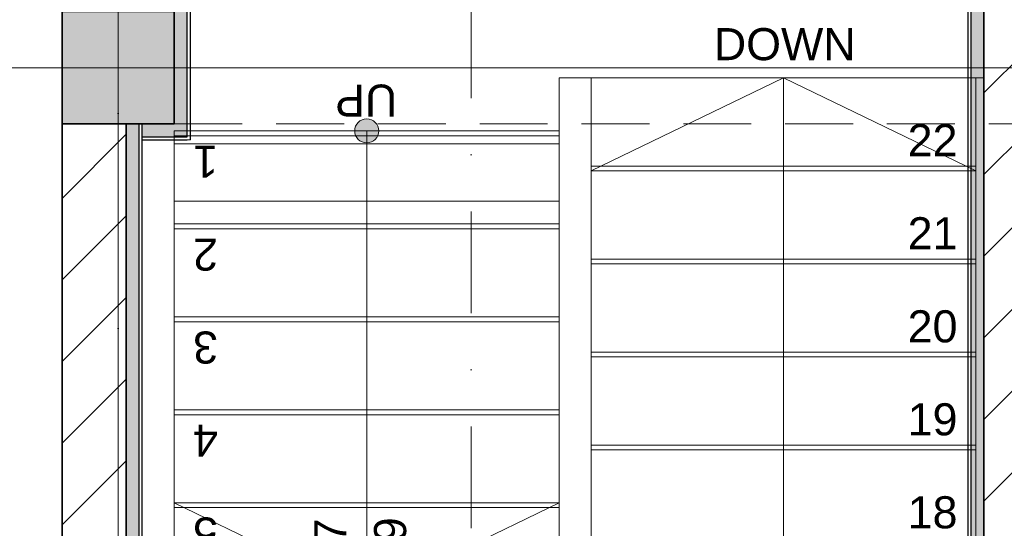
# Model space of a CAD drawing. Header units: millimetres. Extents: x 0 to 88385, y 0 to 41127.
# Tile 9 of 244: x 36924 to 39995, y 19227 to 20813. Entities that reach past the tile are written whole.
import ezdxf
from ezdxf import colors
from ezdxf.entities.mleader import LeaderData, LeaderLine
from ezdxf.enums import TextEntityAlignment as Align
from ezdxf.math import Vec2, Vec3

# ---------------------------------------------------------------- set-up
doc = ezdxf.new("R2010")
doc.units = ezdxf.units.MM
doc.header["$MEASUREMENT"] = 0
doc.linetypes.add('Dot & Dashed', pattern=[670.277762, 317.5, -176.388889, 0, -176.388874])
doc.linetypes.add('Hidden', pattern=[317.5, 211.666667, -105.833333])
for name, color, linetype in [('Marker - Section', 7, 'Continuous'), ('New_Structural - Bearing', 7, 'Continuous'), ('Structural - Bearing', 7, 'Continuous'), ('Structural - Grid', 7, 'Continuous'), ('Structural - Stair & Railing', 7, 'Continuous')]:
    doc.layers.add(name, color=color, linetype=linetype)
for name, color, linetype, lineweight, true_color in [('Marker - Section_Pen_No__108', 7, 'Continuous', 13, 0xfd8379), ('New_Structural - Bearing_Pen_No__255', 7, 'Continuous', 13, 0xe8e8e8), ('New_Structural - Bearing_Pen_No__5', 7, 'Continuous', 25, 0x40a5ff), ('New_Structural - Bearing_Pen_No__57', 7, 'Continuous', 25, 0xdcd214), ('Structural - Bearing_Pen_No__161', 7, 'Continuous', 13, 0x6a6a6a), ('Structural - Bearing_Pen_No__28', 7, 'Continuous', 35, 0xa80f02), ('Structural - Bearing_Pen_No__81', 7, 'Continuous', 20, 0x6a6a6a), ('Structural - Grid_Pen_No__81', 7, 'Continuous', 20, 0x6a6a6a), ('Structural - Stair & Railing_Pen_No__61', 7, 'Continuous', 20, 0x6a6a6a), ('Structural - Stair & Railing_Pen_No__71', 171, 'Continuous', 20, 0xaaaaff)]:
    doc.layers.add(name, color=color, linetype=linetype, lineweight=lineweight, true_color=true_color)
for name, color, linetype, lineweight in [('New_Structural - Bearing_Pen_No__1', 7, 'Continuous', 13), ('Structural - Bearing_Pen_No__1', 7, 'Continuous', 13), ('Structural - Bearing_Pen_No__20', 1, 'Continuous', 0), ('Structural - Bearing_Pen_No__27', 7, 'Continuous', 35), ('Structural - Stair & Railing_Pen_No__101', 252, 'Continuous', 13)]:
    doc.layers.add(name, color=color, linetype=linetype, lineweight=lineweight)
doc.styles.add('GENERATED_STYLE_1', font='arial.ttf')
doc.styles.add('GENERATED_STYLE_2', font='txt')
doc.styles.get("Standard").update_dxf_attribs({"font": 'sylfaen.ttf'})
pattern_1 = [(45, (0, 0), (-127.2792, 127.2792), [])]

# ---------------------------------------------------------------- blocks, each defined once
blk = doc.blocks.new('Slab_1', base_point=(2744.3, 12903.1))
at = {"layer": 'Structural - Bearing_Pen_No__1', "color": 7, "linetype": 'Continuous', "lineweight": 13, "flags": 128}
for points in [[(2744.3, 12903.1), (2744.3, 39238), (-9233.8, 39238), (-16833.8, 39238), (-23183.8, 39238), (-23183.8, 32838), (-47183.8, 32838), (-47183.8, 12903.1)], [(-44309.6, 16241.1), (-46833.8, 16241.1), (-46833.8, 20426.1), (-45633.8, 20426.1), (-45633.8, 20631.1), (-44309.6, 20631.1)]]:
    blk.add_lwpolyline(points, close=True, dxfattribs=at)
blk = doc.blocks.new('Stair_2')
at = {"layer": 'Structural - Stair & Railing_Pen_No__71', "linetype": 'Continuous', "lineweight": 20, "true_color": 0xaaaaff}
blk.add_hatch(color=161, dxfattribs=at).paths.add_polyline_path([(-46271.3, 20466.1, 1), (-46196.3, 20466.1, 1)])
at = {"layer": 'Structural - Stair & Railing_Pen_No__61', "color": 251, "linetype": 'Continuous', "lineweight": 20, "true_color": 0x6a6a6a}
for p, q in [((-44334.2, 20631.1), (-45534.2, 20631.1)), ((-45534.2, 20631.1), (-45534.2, 17441.1)), ((-44334.2, 20631.1), (-45534.2, 20631.1)), ((-45534.2, 20631.1), (-45534.2, 20341.1)), ((-44934.2, 20631.1), (-45534.2, 20341.1)), ((-44934.2, 20341.1), (-44934.2, 20631.1)), ((-44334.2, 20341.1), (-44934.2, 20631.1)), ((-44334.2, 17441.1), (-44334.2, 20631.1)), ((-44334.2, 20341.1), (-44334.2, 20631.1)), ((-45633.8, 20466.1), (-46833.8, 20466.1)), ((-46833.8, 20466.1), (-46833.8, 20176.1)), ((-46833.8, 20451.1), (-45633.8, 20451.1)), ((-46233.8, 20466.1), (-46233.8, 20176.1)), ((-45633.8, 20176.1), (-45633.8, 20466.1)), ((-46833.8, 20426.1), (-46833.8, 17566.1)), ((-45633.8, 20426.1), (-46833.8, 20426.1)), ((-45633.8, 17566.1), (-45633.8, 20426.1)), ((-44334.2, 20356.1), (-45534.2, 20356.1)), ((-44334.2, 20341.1), (-45534.2, 20341.1)), ((-45534.2, 20341.1), (-45534.2, 20051.1)), ((-45534.2, 20341.1), (-44334.2, 20341.1)), ((-44934.2, 17441.1), (-44934.2, 20341.1)), ((-44334.2, 20051.1), (-44334.2, 20341.1)), ((-46833.8, 20247.1), (-45633.8, 20247.1)), ((-46833.8, 20176.1), (-45633.8, 20176.1)), ((-45633.8, 20176.1), (-46833.8, 20176.1)), ((-46833.8, 20176.1), (-46833.8, 19886.1)), ((-46233.8, 20176.1), (-46233.8, 17566.1)), ((-45633.8, 19886.1), (-45633.8, 20176.1)), ((-46833.8, 20161.1), (-45633.8, 20161.1)), ((-44334.2, 20066.1), (-45534.2, 20066.1)), ((-44334.2, 20051.1), (-45534.2, 20051.1)), ((-45534.2, 20051.1), (-45534.2, 19761.1)), ((-45534.2, 20051.1), (-44334.2, 20051.1)), ((-44334.2, 19761.1), (-44334.2, 20051.1)), ((-46833.8, 19886.1), (-45633.8, 19886.1)), ((-45633.8, 19886.1), (-46833.8, 19886.1)), ((-46833.8, 19886.1), (-46833.8, 19596.1)), ((-46833.8, 19871.1), (-45633.8, 19871.1)), ((-45633.8, 19596.1), (-45633.8, 19886.1)), ((-44334.2, 19776.1), (-45534.2, 19776.1)), ((-44334.2, 19761.1), (-45534.2, 19761.1)), ((-45534.2, 19761.1), (-45534.2, 19471.1)), ((-45534.2, 19761.1), (-44334.2, 19761.1)), ((-44334.2, 19471.1), (-44334.2, 19761.1)), ((-46833.8, 19596.1), (-45633.8, 19596.1)), ((-45633.8, 19596.1), (-46833.8, 19596.1)), ((-46833.8, 19596.1), (-46833.8, 19306.1)), ((-45633.8, 19306.1), (-45633.8, 19596.1)), ((-46833.8, 19581.1), (-45633.8, 19581.1)), ((-44334.2, 19486.1), (-45534.2, 19486.1)), ((-44334.2, 19471.1), (-45534.2, 19471.1)), ((-45534.2, 19471.1), (-45534.2, 19181.1)), ((-45534.2, 19471.1), (-44334.2, 19471.1)), ((-44334.2, 19181.1), (-44334.2, 19471.1)), ((-46833.8, 19306.1), (-45633.8, 19306.1)), ((-45633.8, 19306.1), (-46833.8, 19306.1)), ((-46833.8, 19306.1), (-46833.8, 19016.1)), ((-46833.8, 19291.1), (-45633.8, 19291.1)), ((-45633.8, 19016.1), (-45633.8, 19306.1))]:
    blk.add_line(p, q, dxfattribs=at)
at = {"layer": 'Structural - Stair & Railing_Pen_No__61', "color": 251, "linetype": 'Continuous', "lineweight": 20, "true_color": 0x6a6a6a, "flags": 128}
blk.add_lwpolyline([(-46271.3, 20466.1, 1), (-46196.3, 20466.1, 1)], format="xyb", close=True, dxfattribs=at)
blk = doc.blocks.new('Stair_3')
at = {"layer": 'Structural - Stair & Railing_Pen_No__71', "linetype": 'Continuous', "lineweight": 20, "true_color": 0xaaaaff}
blk.add_hatch(color=161, dxfattribs=at).paths.add_polyline_path([(-46271.3, 20466.1, 1), (-46196.3, 20466.1, 1)])
at = {"layer": 'Structural - Stair & Railing_Pen_No__61', "color": 251, "linetype": 'Continuous', "lineweight": 20, "true_color": 0x6a6a6a}
for p, q in [((-44334.2, 20631.1), (-45534.2, 20631.1)), ((-45534.2, 20631.1), (-45534.2, 20341.1)), ((-44934.2, 20631.1), (-45534.2, 20341.1)), ((-44934.2, 20341.1), (-44934.2, 20631.1)), ((-44334.2, 20341.1), (-44934.2, 20631.1)), ((-44334.2, 20341.1), (-44334.2, 20631.1)), ((-45633.8, 20466.1), (-46833.8, 20466.1)), ((-46833.8, 20466.1), (-46833.8, 20176.1)), ((-46833.8, 20451.1), (-45633.8, 20451.1)), ((-46233.8, 20466.1), (-46233.8, 20176.1)), ((-45633.8, 20176.1), (-45633.8, 20466.1)), ((-46833.8, 20426.1), (-46833.8, 18726.1)), ((-45633.8, 20426.1), (-46833.8, 20426.1)), ((-45633.8, 19306.1), (-45633.8, 20426.1)), ((-44334.2, 20356.1), (-45534.2, 20356.1)), ((-44334.2, 20341.1), (-45534.2, 20341.1)), ((-45534.2, 20341.1), (-45534.2, 20051.1)), ((-45534.2, 20341.1), (-44334.2, 20341.1)), ((-44934.2, 17441.1), (-44934.2, 20341.1)), ((-44334.2, 20051.1), (-44334.2, 20341.1)), ((-46833.8, 20247.1), (-45633.8, 20247.1)), ((-46833.8, 20176.1), (-45633.8, 20176.1)), ((-45633.8, 20176.1), (-46833.8, 20176.1)), ((-46833.8, 20176.1), (-46833.8, 19886.1)), ((-46233.8, 20176.1), (-46233.8, 19016.1)), ((-45633.8, 19886.1), (-45633.8, 20176.1)), ((-46833.8, 20161.1), (-45633.8, 20161.1)), ((-44334.2, 20066.1), (-45534.2, 20066.1)), ((-44334.2, 20051.1), (-45534.2, 20051.1)), ((-45534.2, 20051.1), (-45534.2, 19761.1)), ((-45534.2, 20051.1), (-44334.2, 20051.1)), ((-44334.2, 19761.1), (-44334.2, 20051.1)), ((-46833.8, 19886.1), (-45633.8, 19886.1)), ((-45633.8, 19886.1), (-46833.8, 19886.1)), ((-46833.8, 19886.1), (-46833.8, 19596.1)), ((-46833.8, 19871.1), (-45633.8, 19871.1)), ((-45633.8, 19596.1), (-45633.8, 19886.1)), ((-44334.2, 19776.1), (-45534.2, 19776.1)), ((-44334.2, 19761.1), (-45534.2, 19761.1)), ((-45534.2, 19761.1), (-45534.2, 19471.1)), ((-45534.2, 19761.1), (-44334.2, 19761.1)), ((-44334.2, 19471.1), (-44334.2, 19761.1)), ((-46833.8, 19596.1), (-45633.8, 19596.1)), ((-45633.8, 19596.1), (-46833.8, 19596.1)), ((-46833.8, 19596.1), (-46833.8, 19306.1)), ((-45633.8, 19306.1), (-45633.8, 19596.1)), ((-46833.8, 19581.1), (-45633.8, 19581.1)), ((-44334.2, 19486.1), (-45534.2, 19486.1)), ((-44334.2, 19471.1), (-45534.2, 19471.1)), ((-45534.2, 19471.1), (-45534.2, 19181.1)), ((-45534.2, 19471.1), (-44334.2, 19471.1)), ((-44334.2, 19181.1), (-44334.2, 19471.1)), ((-46833.8, 19306.1), (-45633.8, 19306.1)), ((-45633.8, 19306.1), (-46833.8, 19306.1)), ((-46833.8, 19306.1), (-46833.8, 19016.1)), ((-45633.8, 19306.1), (-46833.8, 18726.1)), ((-46833.8, 19306.1), (-46233.8, 19016.1)), ((-46833.8, 19291.1), (-45664.8, 19291.1)), ((-46233.8, 19016.1), (-45633.8, 19306.1))]:
    blk.add_line(p, q, dxfattribs=at)
at = {"layer": 'Structural - Stair & Railing_Pen_No__61', "color": 251, "linetype": 'Continuous', "lineweight": 20, "true_color": 0x6a6a6a, "flags": 128}
blk.add_lwpolyline([(-46271.3, 20466.1, 1), (-46196.3, 20466.1, 1)], format="xyb", close=True, dxfattribs=at)
at = {"layer": 'Structural - Stair & Railing_Pen_No__101', "color": 252, "lineweight": 13, "char_height": 100, "attachment_point": 4, "style": 'GENERATED_STYLE_1'}
for s, insert in [('\\A1;{\\pql;\\fArial|b0|i0|c0|p0;\\W1.000000;22}', (-44546.8, 20436.8)), ('\\A1;{\\pql;\\fArial|b0|i0|c0|p0;\\W1.000000;21}', (-44546.8, 20146.8)), ('\\A1;{\\pql;\\fArial|b0|i0|c0|p0;\\W1.000000;20}', (-44546.8, 19855.9)), ('\\A1;{\\pql;\\fArial|b0|i0|c0|p0;\\W1.000000;19}', (-44546.8, 19565.9)), ('\\A1;{\\pql;\\fArial|b0|i0|c0|p0;\\W1.000000;18}', (-44546.8, 19275.9))]:
    blk.add_mtext(s, dxfattribs=dict(at, insert=insert))
at = {"layer": 'Structural - Stair & Railing_Pen_No__101', "color": 252, "lineweight": 13, "char_height": 100, "attachment_point": 4, "rotation": 180, "style": 'GENERATED_STYLE_1'}
for s, insert in [('\\A1;{\\pql;\\fArial|b0|i0|c0|p0;\\W1.000000;1}', (-46697.5, 20370.4)), ('\\A1;{\\pql;\\fArial|b0|i0|c0|p0;\\W1.000000;2}', (-46697.5, 20080.4)), ('\\A1;{\\pql;\\fArial|b0|i0|c0|p0;\\W1.000000;3}', (-46697.5, 19791.2)), ('\\A1;{\\pql;\\fArial|b0|i0|c0|p0;\\W1.000000;4}', (-46697.5, 19500.4)), ('\\A1;{\\pql;\\fArial|b0|i0|c0|p0;\\W1.000000;5}', (-46697.5, 19211.2))]:
    blk.add_mtext(s, dxfattribs=dict(at, insert=insert))
at = {"layer": 'Structural - Stair & Railing_Pen_No__71', "color": 161, "lineweight": 20, "true_color": 0xaaaaff, "insert": (-45151.3, 20735.9), "char_height": 100, "attachment_point": 4, "style": 'GENERATED_STYLE_1'}
blk.add_mtext('\\A1;{\\pql;\\fArial|b0|i0|c0|p0;\\W1.000000;DOWN}', dxfattribs=at)
at = {"layer": 'Structural - Stair & Railing_Pen_No__71', "color": 161, "lineweight": 20, "true_color": 0xaaaaff, "char_height": 100, "style": 'GENERATED_STYLE_1'}
for s, insert, attachment_point, rotation in [('\\A1;{\\pql;\\fArial|b0|i0|c0|p0;\\W1.000000;UP}', (-46138.5, 20561.2), 4, 180), ('\\A1;{\\pqc;\\pt0,7100;\\fArial|b0|i0|c0|p0;\\W1.000000;22R x \\fArial|b0|i0|c0|p0;\\W1.000000;17\\fArial|b0|i0|c0|p0;\\W1.000000;\\A1{\\H.66x;\\S^  ;}\\fArial|b0|i0|c0|p0;\\W1.000000;\\fArial|b0|i0|c0|p0;\\W1.000000;\\fArial|b0|i0|c0|p0;\\W1.000000;\\fArial|b0|i0|c0|p0;\\W1.000000;\\A1{\\H.66x;\\S^  ;}\\fArial|b0|i0|c0|p0;\\W1.000000;\\fArial|b0|i0|c0|p0;\\W1.000000;\\fArial|b0|i0|c0|p0;\\W1.000000;\\fArial|b0|i0|c0|p0;\\W1.000000;\\A1{\\H.66x;\\S^  ;}\\fArial|b0|i0|c0|p0;\\W1.000000;}', (-46268.1, 19016.1), 8, 90), ('\\A1;{\\pqc;\\pt0,7100;\\fArial|b0|i0|c0|p0;\\W1.000000;21G x \\fArial|b0|i0|c0|p0;\\W1.000000;29\\fArial|b0|i0|c0|p0;\\W1.000000;\\A1{\\H.66x;\\S^  ;}\\fArial|b0|i0|c0|p0;\\W1.000000;\\fArial|b0|i0|c0|p0;\\W1.000000;\\fArial|b0|i0|c0|p0;\\W1.000000;\\fArial|b0|i0|c0|p0;\\W1.000000;\\A1{\\H.66x;\\S^  ;}\\fArial|b0|i0|c0|p0;\\W1.000000;\\fArial|b0|i0|c0|p0;\\W1.000000;\\fArial|b0|i0|c0|p0;\\W1.000000;\\fArial|b0|i0|c0|p0;\\W1.000000;\\A1{\\H.66x;\\S^  ;}\\fArial|b0|i0|c0|p0;\\W1.000000;}', (-46210.9, 19016.1), 2, 90)]:
    blk.add_mtext(s, dxfattribs=dict(at, insert=insert, attachment_point=attachment_point, rotation=rotation))
blk = doc.blocks.new('Wall_13', base_point=(-44309.6, 16199.9))
at = {"layer": 'Structural - Bearing', "linetype": 'Continuous', "lineweight": 0, "true_color": 0x000000}
h = blk.add_hatch(dxfattribs=at)
h.set_pattern_fill('MASONRY_BLOCK', color=18, style=0, pattern_type=2)
h.set_pattern_definition(pattern_1)
h.paths.add_polyline_path([(-44109.6, 16199.9), (-44109.6, 21744.5), (-44309.6, 21744.5), (-44309.6, 16199.9)])
at = {"layer": 'Structural - Bearing_Pen_No__27', "color": 7, "linetype": 'Continuous', "lineweight": 35, "flags": 128}
blk.add_lwpolyline([(-44309.6, 21744.5), (-44309.6, 16199.9)], dxfattribs=at)
blk = doc.blocks.new('Wall_22', base_point=(-47183.8, 15999.9))
at = {"layer": 'Structural - Bearing', "linetype": 'Continuous', "lineweight": 0, "true_color": 0x000000}
h = blk.add_hatch(dxfattribs=at)
h.set_pattern_fill('MASONRY_BLOCK', color=18, style=0, pattern_type=2)
h.set_pattern_definition(pattern_1)
h.paths.add_polyline_path([(-46983.8, 20488), (-47183.8, 20488), (-47183.8, 15999.9), (-46983.8, 15999.9)])
at = {"layer": 'Structural - Bearing_Pen_No__27', "color": 7, "linetype": 'Continuous', "lineweight": 35, "flags": 128}
for points in [[(-47183.8, 20488), (-47183.8, 15999.9)], [(-46983.8, 16199.9), (-46983.8, 20488)]]:
    blk.add_lwpolyline(points, dxfattribs=at)
blk = doc.blocks.new('Wall_225', base_point=(-46983.8, 21744.5))
at = {"layer": 'New_Structural - Bearing_Pen_No__57', "linetype": 'Continuous', "lineweight": 25, "true_color": 0xdcd214}
blk.add_hatch(color=52, dxfattribs=at).paths.add_polyline_path([(-46983.8, 20488), (-46983.8, 16199.9), (-46943.8, 16199.9), (-46943.8, 20488)])
at = {"layer": 'New_Structural - Bearing_Pen_No__5', "color": 161, "linetype": 'Continuous', "lineweight": 25, "true_color": 0x40a5ff}
blk.add_line((-46943.8, 16199.9), (-46943.8, 20488), dxfattribs=at)
at = {"layer": 'New_Structural - Bearing_Pen_No__5', "color": 161, "linetype": 'Continuous', "lineweight": 25, "true_color": 0x40a5ff, "flags": 128}
for points in [[(-46983.8, 20488), (-46983.8, 16199.9)], [(-46933.8, 16199.9), (-46933.8, 20488)]]:
    blk.add_lwpolyline(points, dxfattribs=at)
blk = doc.blocks.new('Wall_233', base_point=(-44309.6, 21744.5))
at = {"layer": 'New_Structural - Bearing_Pen_No__255', "linetype": 'Continuous', "lineweight": 13, "true_color": 0xe8e8e8}
blk.add_hatch(color=254, dxfattribs=at).paths.add_polyline_path([(-44309.6, 16199.9), (-44309.6, 21744.5), (-44349.6, 21744.5), (-44349.6, 16199.9)])
at = {"layer": 'New_Structural - Bearing_Pen_No__5', "color": 161, "linetype": 'Continuous', "lineweight": 25, "true_color": 0x40a5ff}
blk.add_line((-44349.6, 21744.5), (-44349.6, 16199.9), dxfattribs=at)
at = {"layer": 'New_Structural - Bearing_Pen_No__5', "color": 161, "linetype": 'Continuous', "lineweight": 25, "true_color": 0x40a5ff, "flags": 128}
for points in [[(-44309.6, 16199.9), (-44309.6, 21744.5)], [(-44359.6, 21694.5), (-44359.6, 16249.9)]]:
    blk.add_lwpolyline(points, dxfattribs=at)
blk = doc.blocks.new('Wall_284', base_point=(-46833.8, 20838))
at = {"layer": 'New_Structural - Bearing_Pen_No__255', "linetype": 'Continuous', "lineweight": 13, "true_color": 0xe8e8e8}
for points in [[(-46793.8, 20488), (-46793.8, 20838), (-46833.8, 20838), (-46833.8, 20488)], [(-46833.8, 20488), (-46833.8, 20448), (-46793.8, 20448)], [(-46793.8, 20488), (-46833.8, 20488), (-46793.8, 20448)]]:
    blk.add_hatch(color=254, dxfattribs=at).paths.add_polyline_path(points)
at = {"layer": 'New_Structural - Bearing_Pen_No__1', "color": 7, "linetype": 'Continuous', "lineweight": 13, "flags": 128}
blk.add_lwpolyline([(-46783.8, 20438), (-46793.8, 20438)], dxfattribs=at)
at = {"layer": 'New_Structural - Bearing_Pen_No__5', "color": 161, "linetype": 'Continuous', "lineweight": 25, "true_color": 0x40a5ff}
for p, q in [((-46793.8, 20838), (-46793.8, 20878)), ((-46793.8, 20488), (-46793.8, 20838)), ((-46793.8, 20448), (-46793.8, 20488)), ((-46833.8, 20448), (-46793.8, 20448))]:
    blk.add_line(p, q, dxfattribs=at)
at = {"layer": 'New_Structural - Bearing_Pen_No__5', "color": 161, "linetype": 'Continuous', "lineweight": 25, "true_color": 0x40a5ff, "flags": 128}
blk.add_lwpolyline([(-46783.8, 20438), (-46783.8, 20878)], dxfattribs=at)
blk = doc.blocks.new('Wall_285', base_point=(-46833.8, 20488))
at = {"layer": 'New_Structural - Bearing_Pen_No__255', "linetype": 'Continuous', "lineweight": 13, "true_color": 0xe8e8e8}
blk.add_hatch(color=254, dxfattribs=at).paths.add_polyline_path([(-46833.8, 20488), (-46933.8, 20488), (-46933.8, 20448), (-46833.8, 20448)])
at = {"layer": 'New_Structural - Bearing_Pen_No__1', "color": 7, "linetype": 'Continuous', "lineweight": 13, "flags": 128}
for points in [[(-46933.8, 20488), (-46933.8, 20448)], [(-46933.8, 20448), (-46933.8, 20438)]]:
    blk.add_lwpolyline(points, dxfattribs=at)
at = {"layer": 'New_Structural - Bearing_Pen_No__5', "color": 161, "linetype": 'Continuous', "lineweight": 25, "true_color": 0x40a5ff}
for p, q in [((-46933.8, 20448), (-46833.8, 20448)), ((-46833.8, 20448), (-46793.8, 20448))]:
    blk.add_line(p, q, dxfattribs=at)
at = {"layer": 'New_Structural - Bearing_Pen_No__5', "color": 161, "linetype": 'Continuous', "lineweight": 25, "true_color": 0x40a5ff, "flags": 128}
blk.add_lwpolyline([(-46933.8, 20438), (-46793.8, 20438)], dxfattribs=at)
blk = doc.blocks.new('Column_5', base_point=(-47008.8, 20663))
at = {"layer": 'Structural - Bearing_Pen_No__161', "linetype": 'Continuous', "lineweight": 0, "true_color": 0x6a6a6a}
blk.add_hatch(color=251, dxfattribs=at).paths.add_polyline_path([(-46833.8, 20488), (-46833.8, 20838), (-47183.8, 20838), (-47183.8, 20488)])
at = {"layer": 'Structural - Bearing_Pen_No__20', "color": 1, "linetype": 'Continuous', "lineweight": 0}
for p, q in [((-47008.8, 20743), (-47008.8, 20918)), ((-47088.8, 20663), (-47263.8, 20663)), ((-46928.8, 20663), (-46753.8, 20663)), ((-47008.8, 20583), (-47008.8, 20408))]:
    blk.add_line(p, q, dxfattribs=at)
blk.add_point((-47008.8, 20663), dxfattribs=at)
at = {"layer": 'Structural - Bearing_Pen_No__28', "color": 14, "linetype": 'Continuous', "lineweight": 35, "true_color": 0xa80f02, "flags": 128}
blk.add_lwpolyline([(-46833.8, 20488), (-46833.8, 20838), (-47183.8, 20838), (-47183.8, 20488)], close=True, dxfattribs=at)
blk = doc.blocks.new('Standard grid marker')
at = {"layer": 'Structural - Grid_Pen_No__81', "color": 251, "linetype": 'Continuous', "lineweight": 20, "true_color": 0x6a6a6a}
blk.add_line((1000, 0), (51328.1, 0), dxfattribs=at)
at = {"layer": 'Structural - Grid_Pen_No__81', "color": 251, "lineweight": 20, "true_color": 0x6a6a6a, "style": 'GENERATED_STYLE_2'}
for tag, p in [('AC_MarkerText_1_0', (-100, -144)), ('AC_MarkerText_1_1', (52428.1, -144))]:
    blk.add_attdef(tag, text='', height=100, rotation=180, dxfattribs=at).set_placement(p, align=Align.TOP_CENTER)
blk = doc.blocks.new('Standard grid marker_2')
at = {"layer": 'Structural - Grid_Pen_No__81', "color": 251, "linetype": 'Continuous', "lineweight": 20, "true_color": 0x6a6a6a}
blk.add_line((1000, 0), (27734.9, 0), dxfattribs=at)
at = {"layer": 'Structural - Grid_Pen_No__81', "color": 251, "lineweight": 20, "true_color": 0x6a6a6a, "style": 'GENERATED_STYLE_2'}
for tag, p in [('AC_MarkerText_1_0', (-1.5, -46.7)), ('AC_MarkerText_1_1', (28933.4, -46.7))]:
    blk.add_attdef(tag, text='', height=100, rotation=270, dxfattribs=at).set_placement(p, align=Align.TOP_CENTER)
blk = doc.blocks.new('Beam_9', base_point=(-47008.8, 14663))
at = {"layer": 'Structural - Bearing_Pen_No__81', "color": 251, "linetype": 'Hidden', "lineweight": 20, "true_color": 0x6a6a6a}
for p, q in [((-47183.8, 14488), (-47183.8, 32838)), ((-46833.8, 14838), (-46833.8, 20488))]:
    blk.add_line(p, q, dxfattribs=at)
at = {"layer": 'Structural - Bearing_Pen_No__81', "color": 251, "linetype": 'Dot & Dashed', "lineweight": 20, "true_color": 0x6a6a6a}
blk.add_line((-47008.8, 14663), (-47008.8, 32663), dxfattribs=at)
blk = doc.blocks.new('Beam_11', base_point=(-47008.8, 20663))
at = {"layer": 'Structural - Bearing_Pen_No__81', "color": 251, "linetype": 'Dot & Dashed', "lineweight": 20, "true_color": 0x6a6a6a}
blk.add_line((-47008.8, 20663), (991.2, 20663), dxfattribs=at)
at = {"layer": 'Structural - Bearing_Pen_No__81', "color": 251, "linetype": 'Hidden', "lineweight": 20, "true_color": 0x6a6a6a}
blk.add_line((-46833.8, 20488), (-41183.8, 20488), dxfattribs=at)
blk = doc.blocks.new('Cutting Plane_3', base_point=(-45907.6, 11703.1))
at = {"layer": 'Marker - Section_Pen_No__108', "color": 11, "linetype": 'Dot & Dashed', "lineweight": 13, "true_color": 0xfd8379}
blk.add_line((-45907.6, 11853.1), (-45907.6, 40288), dxfattribs=at)

msp = doc.modelspace()

# ---------------------------------------------------------------- block references
at = {"layer": 'New_Structural - Bearing', "color": 7, "lineweight": 35}
for name, p in [('Wall_225', (37256.5059, 21744.45001)), ('Wall_233', (39930.72878, 21744.45001)), ('Wall_284', (37406.5059, 20837.98097)), ('Wall_285', (37406.5059, 20487.98097))]:
    msp.add_blockref(name, p, dxfattribs=at)
at = {"layer": 'Structural - Bearing', "color": 7, "linetype": 'Continuous', "lineweight": 13}
msp.add_blockref('Slab_1', (86984.57817, 12903.05519), dxfattribs=at)
at = {"layer": 'Structural - Bearing', "color": 251, "lineweight": 20, "true_color": 0x6a6a6a}
for name, p in [('Beam_9', (37231.5059, 14662.98097)), ('Beam_11', (37231.5059, 20662.98097))]:
    msp.add_blockref(name, p, dxfattribs=at)
at = {"layer": 'Structural - Bearing', "color": 7, "lineweight": 35}
for name, p in [('Wall_22', (37056.5059, 15999.91004)), ('Wall_13', (39930.72878, 16199.91004))]:
    msp.add_blockref(name, p, dxfattribs=at)
at = {"layer": 'Structural - Bearing', "color": 14, "lineweight": 35, "true_color": 0xa80f02}
msp.add_blockref('Column_5', (37231.5059, 20662.98097), dxfattribs=at)
at = {"layer": 'Structural - Grid', "color": 8, "linetype": 'Continuous', "lineweight": 15, "zscale": 1000}
for name, p, rotation in [('Standard grid marker_2', (37231.5059, 11703.05519), 90), ('Standard grid marker', (88184.57817, 20662.98097), 180)]:
    msp.add_blockref(name, p, dxfattribs=dict(at, rotation=rotation))
at = {"layer": 'Structural - Stair & Railing', "color": 251, "linetype": 'Continuous', "lineweight": 20, "true_color": 0x6a6a6a}
for name in ['Stair_3', 'Stair_2']:
    msp.add_blockref(name, (84240.29391, 0), dxfattribs=at)

# ---------------------------------------------------------------- next in the draw order: block references
at = {"layer": 'Marker - Section', "color": 11, "lineweight": 13, "true_color": 0xfd8379}
msp.add_blockref('Cutting Plane_3', (38332.72033, 11703.05519), dxfattribs=at)

# ---------------------------------------------------------------- next in the draw order: leaders
at = {"color": 5}
ml = msp.add_multileader_mtext('Standard', dxfattribs=at)
ml.set_content('ნეოტეკის  ფარი', color=5)
ml.set_leader_properties()
ml.build(insert=Vec2(0, 0))
ml.multileader.update_dxf_attribs({"text_right_attachment_type": 6, "dogleg_length": 50, "arrow_head_size": 100})
ctx = ml.context
ctx.base_point, ctx.char_height, ctx.arrow_head_size, ctx.landing_gap_size, ctx.plane_origin = Vec3(50468.91, 32218.71661), 100, 100, 0.09, Vec3(56312.8393, 27064.407)
ctx.right_attachment = 6
notes = []
notes.append((ctx, [(0, (0, 0, 0), (0, 0), (1, 0), 1, [])]))
ctx.mtext.insert, ctx.mtext.width, ctx.mtext.flow_direction = Vec3(50469, 32288.46183), 1402.7684334, 5
ml = msp.add_multileader_mtext('Standard', dxfattribs=at)
ml.set_content('ნეოტეკის \\Pრეკი', color=5)
ml.set_leader_properties()
ml.build(insert=Vec2(0, 0))
ml.multileader.update_dxf_attribs({"text_right_attachment_type": 6, "dogleg_length": 50, "arrow_head_size": 100})
ctx = ml.context
ctx.base_point, ctx.char_height, ctx.arrow_head_size, ctx.landing_gap_size, ctx.plane_origin = Vec3(52433.92127, 31594.41315), 100, 100, 0.09, Vec3(58277.85057, 26439.85585)
ctx.right_attachment = 6
notes.append((ctx, [(0, (0, 0, 0), (0, 0), (1, 0), 1, [])]))
ctx.mtext.insert, ctx.mtext.width, ctx.mtext.flow_direction = Vec3(52434.01127, 31663.91068), 1402.7684334, 5
ml = msp.add_multileader_mtext('Standard', dxfattribs=at)
ml.set_content('ნეოტეკის ფარი', color=5)
ml.set_leader_properties()
ml.build(insert=Vec2(0, 0))
ml.multileader.update_dxf_attribs({"text_right_attachment_type": 6, "dogleg_length": 50, "arrow_head_size": 100})
ctx = ml.context
ctx.base_point, ctx.char_height, ctx.arrow_head_size, ctx.landing_gap_size, ctx.plane_origin, ctx.plane_x_axis, ctx.plane_y_axis = Vec3(52750.59611, 30623.37284), 100, 100, 0.09, Vec3(48445.57174, 24617.92422), Vec3(0, -1), Vec3(1, 0)
ctx.right_attachment = 6
notes.append((ctx, [(0, (0, 0, 0), (0, 0), (1, 0), 1, [])]))
ctx.mtext.insert, ctx.mtext.text_direction, ctx.mtext.rotation, ctx.mtext.width, ctx.mtext.flow_direction = Vec3(52820.34133, 30623.28284), Vec3(0, -1), 4.7123889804, 1402.7684334, 5
ml = msp.add_multileader_mtext('Standard', dxfattribs=at)
ml.set_content('ელ. ფარების ადგილი', color=5)
ml.set_leader_properties()
ml.build(insert=Vec2(0, 0))
ml.multileader.update_dxf_attribs({"text_right_attachment_type": 6, "dogleg_length": 50, "arrow_head_size": 100})
ctx = ml.context
ctx.base_point, ctx.char_height, ctx.arrow_head_size, ctx.landing_gap_size, ctx.plane_origin = Vec3(52207.87269, 28518.35488), 100, 100, 0.09, Vec3(58051.80199, 23364.78837)
ctx.right_attachment = 6
notes.append((ctx, [(0, (0, 0, 0), (0, 0), (1, 0), 1, [])]))
ctx.mtext.insert, ctx.mtext.width, ctx.mtext.flow_direction = Vec3(52207.96269, 28588.8432), 1402.7684334, 5
for ctx, leaders in notes:
    for number, flags, end, landing, length, lines in leaders:
        leader = LeaderData()
        leader.index, (leader.has_last_leader_line, leader.has_dogleg_vector, leader.attachment_direction) = number, flags
        leader.last_leader_point, leader.dogleg_vector, leader.dogleg_length = Vec3(end), Vec3(landing), length
        for number, points, colour, breaks in lines:
            line = LeaderLine()
            line.index, line.vertices, line.color, line.breaks = number, Vec3.list(points), colors.encode_raw_color(colour), breaks
            leader.lines.append(line)
        ctx.leaders.append(leader)

doc.saveas('drawing.dxf')
